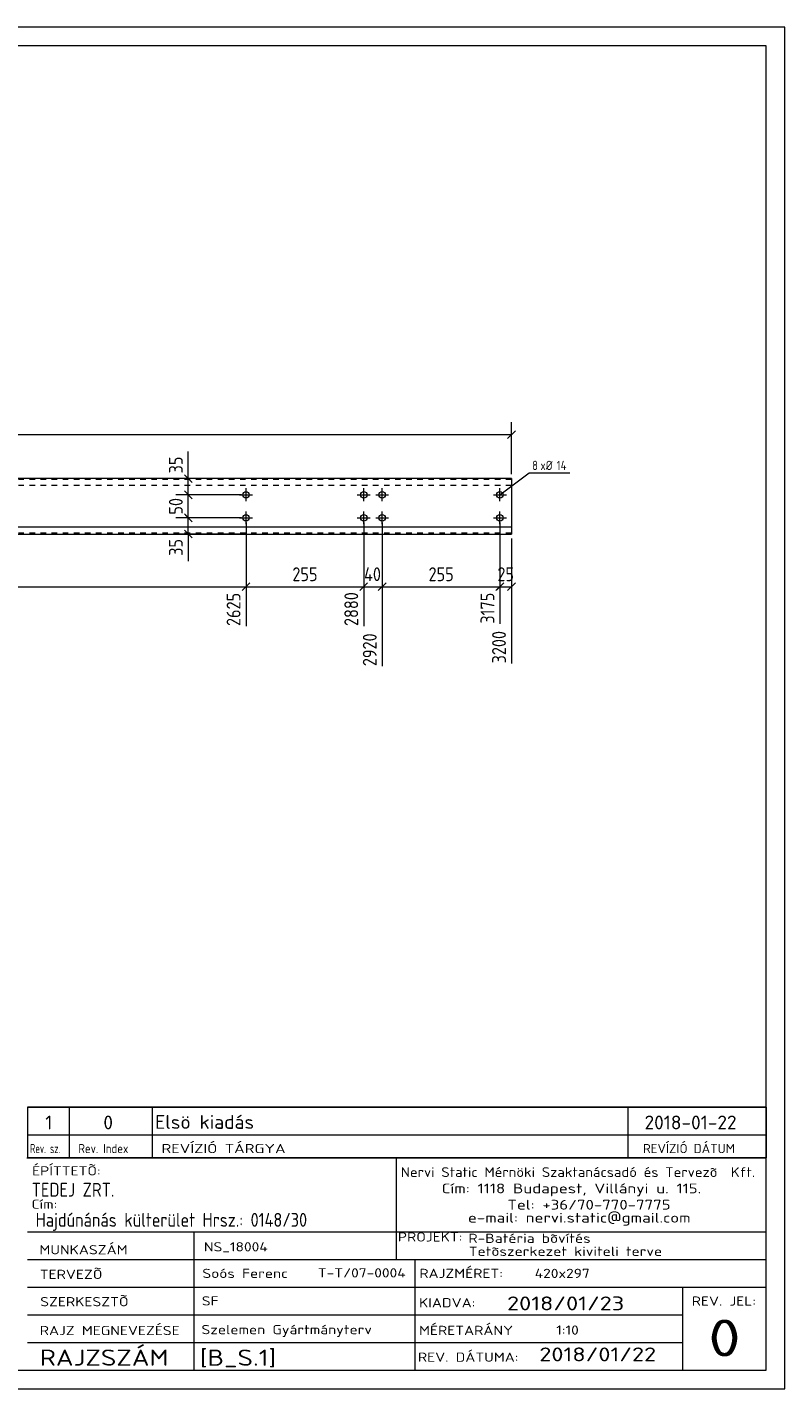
# Model space of a CAD drawing. Header units: millimetres. Extents: x 1 to 419, y 1 to 296.
# Tile 2 of 2: x 255 to 419, y 1 to 296. Entities that reach past the tile are written whole.
import ezdxf

# ---------------------------------------------------------------- set-up
doc = ezdxf.new("R2010")
doc.units = ezdxf.units.MM
doc.header["$LTSCALE"] = 0.6
doc.linetypes.add('XKITLINE00', pattern=[0])
doc.linetypes.add('XKITLINE02', pattern=[4, 2, -2])
for name, color, linetype, lineweight in [('Bolt', 7, 'Continuous', 0), ('BoltMark', 3, 'Continuous', 0), ('DrawingSheet', 5, 'Continuous', 0), ('OtherObjectType', 1, 'Continuous', 0), ('Part', 2, 'Continuous', 0), ('Z-DIMENSIONS', 1, 'Continuous', 0)]:
    doc.layers.add(name, color=color, linetype=linetype, lineweight=lineweight)
doc.styles.add('ISOCPEUR', font='ISOCPEUR.TTF')

msp = doc.modelspace()

# ---------------------------------------------------------------- linework, layer by layer
at = {"layer": 'Bolt', "color": 3, "linetype": 'XKITLINE00', "lineweight": 0}
for p, q in [((302.3, 193.3), (302.3, 196.1)), ((327.8, 193.3), (327.8, 196.1)), ((331.8, 193.3), (331.8, 196.1)), ((357.3, 193.3), (357.3, 196.1)), ((300.9, 194.7), (303.7, 194.7)), ((326.4, 194.7), (329.2, 194.7)), ((330.4, 194.7), (333.2, 194.7)), ((355.9, 194.7), (358.7, 194.7)), ((300.9, 189.7), (303.7, 189.7)), ((302.3, 188.3), (302.3, 191.1)), ((326.4, 189.7), (329.2, 189.7)), ((327.8, 188.3), (327.8, 191.1)), ((330.4, 189.7), (333.2, 189.7)), ((331.8, 188.3), (331.8, 191.1)), ((355.9, 189.7), (358.7, 189.7)), ((357.3, 188.3), (357.3, 191.1))]:
    msp.add_line(p, q, dxfattribs=at)
for centre in [(302.3, 194.7), (327.8, 194.7), (331.8, 194.7), (357.3, 194.7), (302.3, 189.7), (327.8, 189.7), (331.8, 189.7), (357.3, 189.7)]:
    msp.add_circle(centre, 0.7, dxfattribs=at)
at = {"layer": 'BoltMark', "color": 4, "linetype": 'XKITLINE00', "lineweight": 0}
for p, q in [((357.3, 194.7), (363.66, 199.46)), ((363.66, 199.46), (372.42, 199.46))]:
    msp.add_line(p, q, dxfattribs=at)
at = {"layer": 'DrawingSheet', "color": 2, "linetype": 'XKITLINE00', "lineweight": 0}
for p, q in [((419, 296), (1, 296)), ((419, 1), (419, 296)), ((1, 1), (419, 1))]:
    msp.add_line(p, q, dxfattribs=at)
at = {"layer": 'DrawingSheet', "color": 3, "linetype": 'XKITLINE00', "lineweight": 0}
for p, q in [((415, 292), (5, 292)), ((415, 5), (415, 292)), ((5, 5), (415, 5))]:
    msp.add_line(p, q, dxfattribs=at)
at = {"layer": 'OtherObjectType', "color": 7, "linetype": 'XKITLINE00', "lineweight": 0}
for p, q in [((255, 62.05), (415, 62.05)), ((255, 62.05), (255, 56.05)), ((264, 62.05), (264, 56.05)), ((282, 62.05), (282, 56.05)), ((385, 62.05), (385, 56.05)), ((415, 62.05), (415, 56.05)), ((255, 56.05), (255, 51.05)), ((255, 56.05), (415, 56.05)), ((264, 56.05), (264, 51.05)), ((282, 56.05), (282, 51.05)), ((385, 56.05), (385, 51.05)), ((415, 56.05), (415, 51.05)), ((254.84, 51.05), (415, 51.05)), ((415, 51.05), (255, 51.05)), ((334.84, 51), (334.84, 35)), ((414.98, 5), (415, 51.05)), ((254.98, 35), (414.98, 35)), ((290.98, 35), (290.98, 5)), ((334.84, 35), (334.84, 29)), ((254.98, 29), (338.84, 29)), ((338.84, 29), (338.84, 5)), ((338.84, 29), (414.84, 29)), ((254.98, 23), (414.98, 23)), ((396.84, 23), (396.84, 5)), ((254.98, 17), (396.84, 17)), ((254.98, 11), (396.98, 11)), ((254.98, 5), (414.98, 5))]:
    msp.add_line(p, q, dxfattribs=at)
at = {"layer": 'OtherObjectType', "color": 1, "linetype": 'XKITLINE00', "lineweight": 0}
for p, q in [((415, 62.05), (255, 62.05)), ((255, 56.05), (415, 56.05))]:
    msp.add_line(p, q, dxfattribs=at)
at = {"layer": 'Part', "color": 2, "linetype": 'XKITLINE00', "lineweight": 0}
for p, q in [((359.8, 198.2), (148.7, 198.2)), ((359.8, 198.2), (359.8, 186.2)), ((359.8, 187.7), (39.8, 187.7)), ((39.8, 186.2), (359.8, 186.2))]:
    msp.add_line(p, q, dxfattribs=at)
at = {"layer": 'Part', "color": 7, "linetype": 'XKITLINE02', "lineweight": 0}
for p, q in [((359.8, 198), (148.7, 198)), ((359.8, 196.7), (39.8, 196.7)), ((359.8, 186.4), (39.8, 186.4))]:
    msp.add_line(p, q, dxfattribs=at)
at = {"layer": 'Z-DIMENSIONS', "color": 7, "linetype": 'XKITLINE00', "lineweight": 0}
for p, q in [((359.8, 199.2), (359.8, 210.44)), ((39.8, 207.74), (359.8, 207.74)), ((360.65, 208.58), (358.95, 206.89)), ((289.8, 198.2), (289.8, 204.06)), ((289.8, 198.2), (289.8, 204.06)), ((301.3, 198.2), (287.1, 198.2)), ((288.95, 199.05), (290.65, 197.35)), ((289.8, 194.7), (289.8, 198.2)), ((301.3, 194.7), (287.1, 194.7)), ((301.3, 194.7), (287.1, 194.7)), ((288.95, 195.55), (290.65, 193.85)), ((288.95, 195.55), (290.65, 193.85)), ((289.8, 189.7), (289.8, 194.7)), ((301.3, 189.7), (287.1, 189.7)), ((301.3, 189.7), (287.1, 189.7)), ((288.95, 190.55), (290.65, 188.85)), ((289.2, 190.3), (290.65, 188.85)), ((289.8, 186.2), (289.8, 189.7)), ((301.3, 186.2), (287.1, 186.2)), ((288.95, 187.05), (290.65, 185.35)), ((289.8, 186.2), (289.8, 180.34)), ((289.8, 186.2), (289.8, 180.34)), ((302.3, 188.7), (302.3, 166.26)), ((302.3, 188.7), (302.3, 166.26)), ((327.8, 188.7), (327.8, 179.58)), ((327.8, 188.7), (327.8, 166.26)), ((331.8, 188.7), (331.8, 157.56)), ((331.8, 188.7), (331.8, 179.58)), ((357.3, 188.7), (357.3, 179.58)), ((357.3, 188.7), (357.3, 166.77)), ((359.8, 185.2), (359.8, 158.16)), ((81.8, 174.78), (302.3, 174.78)), ((303.15, 175.62), (301.45, 173.93)), ((303.15, 175.62), (301.6, 174.08)), ((302.3, 174.78), (327.8, 174.78)), ((328.4, 175.38), (326.95, 173.93)), ((328.65, 175.62), (327.1, 174.08)), ((327.8, 175.38), (327.8, 166.26)), ((327.8, 174.78), (331.8, 174.78)), ((332.65, 175.62), (330.95, 173.93)), ((332.65, 175.62), (330.95, 173.93)), ((331.8, 175.38), (331.8, 157.56)), ((331.8, 174.78), (357.3, 174.78)), ((357.9, 175.38), (356.45, 173.93)), ((358.15, 175.62), (356.6, 174.08)), ((357.3, 175.38), (357.3, 166.77)), ((357.3, 174.78), (359.8, 174.78)), ((360.65, 175.62), (358.95, 173.93))]:
    msp.add_line(p, q, dxfattribs=at)
at = {"layer": 'Z-DIMENSIONS', "color": 3}
for p in [(359.8, 207.74), (289.8, 198.2), (289.8, 194.7), (289.8, 194.7), (289.8, 189.7), (289.8, 189.7), (289.8, 186.2), (302.3, 174.78), (302.3, 174.78), (327.8, 174.78), (327.8, 174.78), (331.8, 174.78), (331.8, 174.78), (357.3, 174.78), (357.3, 174.78), (359.8, 174.78)]:
    msp.add_point(p, dxfattribs=at)

# ---------------------------------------------------------------- texts
at = {"layer": 'BoltMark', "color": 4, "style": 'ISOCPEUR', "width": 0.85}
for s, p in [('8', (364.26, 200.06)), ('xØ', (366.07, 200.06)), ('14', (369.59, 200.06))]:
    msp.add_text(s, height=2, dxfattribs=at).set_placement(p)
at = {"layer": 'OtherObjectType', "color": 7, "style": 'ISOCPEUR'}
for s, height, width, p in [('1', 3, 1.017001, (258.82, 57.2)), ('0', 3, 1.017001, (271.4, 57.2)), ('Elsö kiadás', 3, 1.017001, (282.63, 57.31)), ('2018-01-22', 3, 1.017001, (388.62, 57.2)), ('Rev. sz.', 2, 0.68, (255.54, 52.05)), ('Rev. Index', 2, 0.85, (266, 52.05)), ('REVÍZIÓ TÁRGYA', 2, 1.275, (284, 52.05)), ('REVÍZIÓ DÁTUM', 2, 1.02, (388.28, 52.05)), ('ÉPÍTTETÕ:', 2, 1.211571, (255.96, 47.22)), ('Nervi Static Mérnöki\xa0Szaktanácsadó\xa0és\xa0Tervezõ  Kft.', 2.1176, 1.08375, (335.84, 46.88)), ('TEDEJ ZRT.', 3, 0.85, (255.87, 42.62)), ('Cím:\xa01118 Budapest, Villányi u. 115.', 2.1176, 1.250101, (344.68, 43.35)), ('Cím:', 2, 1.211571, (255.84, 40)), ('Tel:\xa0+36/70-770-7775', 2.1176, 1.250101, (358.91, 39.82)), ('Hajdúnánás külterület Hrsz.: 0148/30', 3, 0.85, (256.73, 36.1)), ('e-mail:\xa0nervi.static@gmail.com', 2.1176, 1.250101, (350.38, 37)), ('MUNKASZÁM', 2, 1.211571, (257.55, 30.12)), ('NS_18004', 2, 1.211571, (293.17, 30.76)), ('PROJEKT:', 2, 1.211571, (335.18, 32.9)), ('R-Batéria bõvítés', 2, 1.211571, (350.47, 32.6)), ('Tetõszerkezet kiviteli terve', 2, 1.211571, (350.54, 29.78)), ('TERVEZÕ', 2, 1.211571, (257.63, 24.79)), ('Soós Ferenc', 2, 1.211571, (292.84, 25)), ('T-T/07-0004', 2, 1.211571, (317.86, 25.11)), ('RAJZMÉRET:', 2, 1.211571, (339.84, 25)), ('420x297', 2, 1.211571, (364.84, 25)), ('SZERKESZTÕ', 2, 1.211571, (257.72, 18.87)), ('SF', 2, 1.211571, (292.72, 19.04)), ('2018/01/23', 3, 1.275, (358.84, 18)), ('REV. JEL:', 2, 1.211571, (398.84, 19)), ('KIADVA:', 2, 1.211571, (339.78, 18.64)), ('RAJZ MEGNEVEZÉSE', 2, 1.211571, (257.62, 12.62)), ('Szelemen Gyártmányterv', 2, 1.211571, (292.65, 12.82)), ('MÉRETARÁNY', 2, 1.211571, (339.78, 12.65)), ('1:10', 2, 1.211571, (369.51, 12.72)), ('0', 8, 1.275, (402.45, 8)), ('RAJZSZÁM', 3.5, 1.211571, (257.62, 6)), ('[B_S.1]', 3.5, 1.211571, (292.3, 5.99)), ('REV. DÁTUMA:', 2, 1.211571, (339.53, 6.85)), ('2018/01/22', 3, 1.275, (365.83, 6.95))]:
    msp.add_text(s, height=height, dxfattribs=dict(at, width=width)).set_placement(p)
at = {"layer": 'Z-DIMENSIONS', "color": 3, "style": 'ISOCPEUR', "width": 0.85}
for s, p in [('35', (288.6, 199.32)), ('50', (288.6, 190.4)), ('35', (288.6, 181.47)), ('3175', (356.1, 166.77)), ('2625', (301.1, 166.26)), ('2880', (326.6, 166.26)), ('3200', (358.6, 158.16)), ('2920', (330.6, 157.56))]:
    msp.add_text(s, height=3, rotation=90.0002, dxfattribs=at).set_placement(p)
for s, p in [('255', (312.34, 175.98)), ('40', (327.87, 175.98)), ('255', (341.84, 175.98)), ('25', (356.75, 175.98))]:
    msp.add_text(s, height=3, dxfattribs=at).set_placement(p)

doc.saveas('drawing.dxf')
